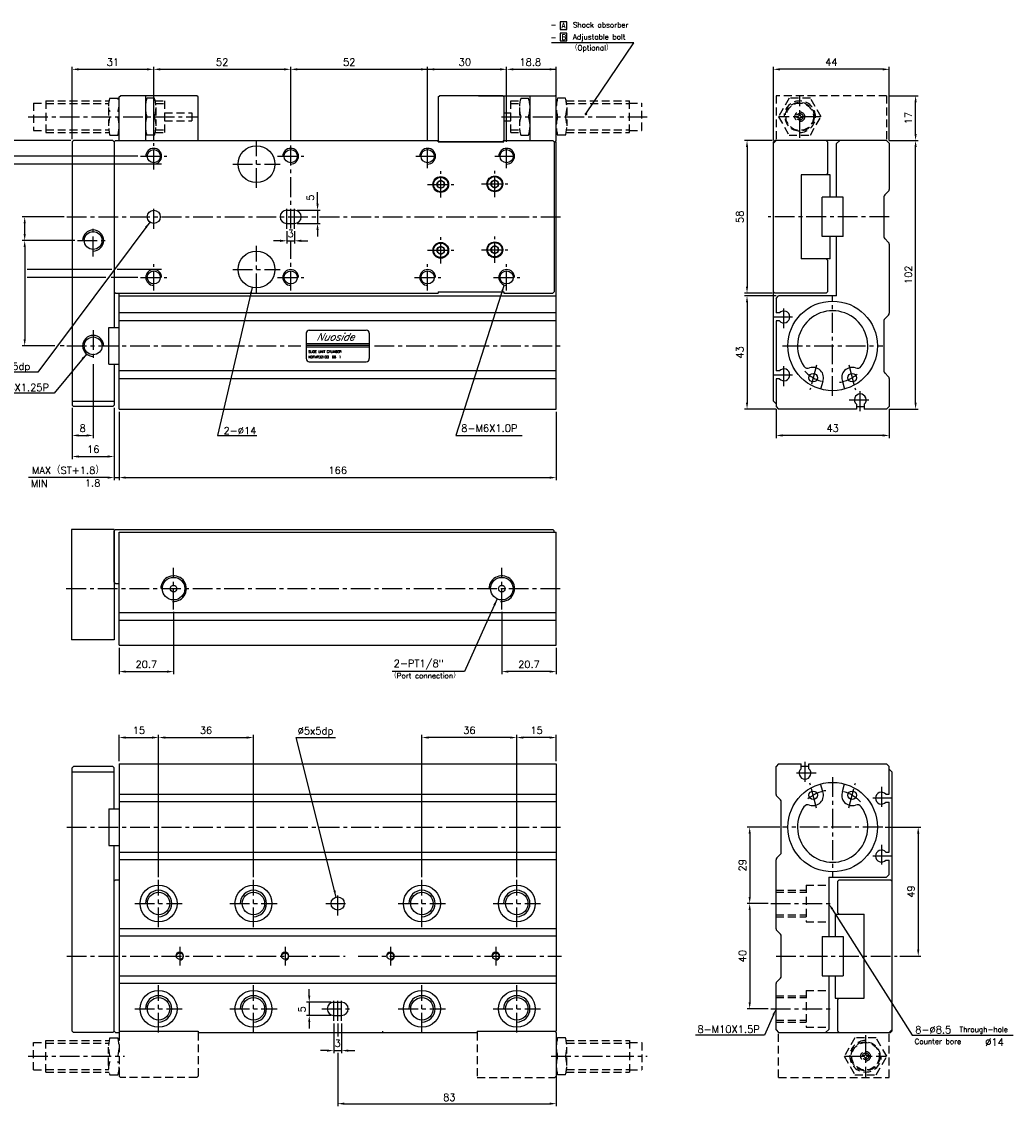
# Model space of a CAD drawing. Extents: x 25 to 590, y 5 to 417.
# Tile 2 of 2: x 214 to 590, y 5 to 417. Entities that reach past the tile are written whole.
import ezdxf
from ezdxf.enums import TextEntityAlignment as Align

# ---------------------------------------------------------------- set-up
doc = ezdxf.new("R2010")
doc.units = 0
doc.header["$LTSCALE"] = 6
doc.header["$MEASUREMENT"] = 0
doc.linetypes.add('CENTER', pattern=[2, 1.25, -0.25, 0.25, -0.25])
doc.linetypes.add('HIDDENX2', pattern=[0.75, 0.5, -0.25])
for name, color, linetype in [('CENTER', 1, 'CENTER'), ('DIM', 3, 'CONTINUOUS'), ('HIDDEN', 3, 'HIDDENX2'), ('PLINE', 2, 'CONTINUOUS')]:
    doc.layers.add(name, color=color, linetype=linetype)
doc.styles.add('AEH', font='SIMPLEX', dxfattribs={"bigfont": 'AE'})

msp = doc.modelspace()

# ---------------------------------------------------------------- linework, layer by layer
at = {"layer": 'CENTER'}
for p, q in [((509.01, 373.16), (509.01, 389.16)), ((216.07, 381.16), (280.17, 381.16)), ((395.72, 381.16), (451.07, 381.16)), ((517.01, 381.16), (501.01, 381.16)), ((263.72, 361.16), (263.72, 371.16)), ((302.72, 354.16), (302.72, 372.16)), ((315.72, 338.68), (315.72, 371.16)), ((367.72, 361.66), (367.72, 370.66)), ((397.72, 361.66), (397.72, 370.66)), ((258.72, 366.16), (268.72, 366.16)), ((293.72, 363.16), (311.72, 363.16)), ((310.72, 366.16), (320.72, 366.16)), ((363.22, 366.16), (372.22, 366.16)), ((393.22, 366.16), (402.22, 366.16)), ((372.7, 350.45), (372.7, 360.45)), ((393.22, 350.66), (393.22, 360.66)), ((367.7, 355.45), (377.7, 355.45)), ((388.22, 355.66), (398.22, 355.66)), ((263.72, 338.66), (263.72, 347.66)), ((314.22, 338.66), (314.22, 347.66)), ((317.22, 338.66), (317.22, 347.66)), ((230.72, 343.16), (418.57, 343.16)), ((543.01, 343.16), (497.01, 343.16)), ((240.72, 328.16), (240.72, 340.16)), ((234.72, 334.16), (246.72, 334.16)), ((315.72, 315.16), (315.72, 333.64)), ((372.7, 325.45), (372.7, 335.45)), ((393.22, 325.66), (393.22, 335.66)), ((302.72, 314.16), (302.72, 332.16)), ((367.7, 330.45), (377.7, 330.45)), ((388.22, 330.66), (398.22, 330.66)), ((263.72, 315.16), (263.72, 325.16)), ((293.72, 323.16), (311.72, 323.16)), ((367.72, 315.16), (367.72, 325.16)), ((397.72, 315.16), (397.72, 325.16)), ((258.72, 320.16), (268.72, 320.16)), ((310.72, 320.16), (320.72, 320.16)), ((362.72, 320.16), (372.72, 320.16)), ((392.72, 320.16), (402.72, 320.16)), ((521.51, 275.16), (521.51, 313.16)), ((503.01, 300.91), (503.01, 309.41)), ((498.76, 305.16), (507.26, 305.16)), ((240.72, 300.16), (240.72, 288.16)), ((230.72, 294.16), (319.57, 294.16)), ((347.57, 294.16), (418.57, 294.16)), ((502.51, 294.16), (540.51, 294.16)), ((503.01, 278.91), (503.01, 287.41)), ((515.38, 286.83), (512.86, 277.45)), ((527.61, 286.93), (530.15, 277.45)), ((498.76, 283.16), (507.26, 283.16)), ((532.01, 269.41), (532.01, 277.91)), ((527.76, 273.66), (536.26, 273.66)), ((271.27, 194.14), (271.27, 209.87)), ((395.87, 194.14), (395.87, 209.87)), ((230.52, 202), (418.57, 202)), ((511.01, 136.21), (511.01, 127.71)), ((515.26, 131.96), (506.76, 131.96)), ((515.4, 118.69), (512.86, 128.18)), ((521.51, 130.46), (521.51, 92.46)), ((527.63, 118.8), (530.15, 128.18)), ((540.01, 126.71), (540.01, 118.21)), ((544.26, 122.46), (535.76, 122.46)), ((230.72, 111.46), (418.57, 111.46)), ((540.51, 111.46), (502.51, 111.46)), ((540.01, 104.71), (540.01, 96.21)), ((544.26, 100.46), (535.76, 100.46)), ((265.57, 73.46), (265.57, 91.46)), ((301.57, 73.46), (301.57, 91.46)), ((365.57, 73.46), (365.57, 91.46)), ((401.57, 73.46), (401.57, 91.46)), ((333.57, 77.96), (333.57, 86.96)), ((256.57, 82.46), (274.57, 82.46)), ((292.57, 82.46), (310.57, 82.46)), ((329.07, 82.46), (338.07, 82.46)), ((356.57, 82.46), (374.57, 82.46)), ((392.57, 82.46), (410.57, 82.46)), ((498.01, 82.46), (522.01, 82.46)), ((230.72, 62.46), (336.43, 62.46)), ((341.36, 62.46), (418.57, 62.46)), ((500.01, 62.46), (546.01, 62.46)), ((265.57, 33.46), (265.57, 51.46)), ((301.57, 33.46), (301.57, 51.46)), ((365.57, 33.46), (365.57, 51.46)), ((401.57, 33.46), (401.57, 51.46)), ((332.07, 37.96), (332.07, 46.96)), ((333.57, 37.96), (333.57, 46.96)), ((335.07, 37.96), (335.07, 46.96)), ((256.57, 42.46), (274.57, 42.46)), ((292.57, 42.46), (310.57, 42.46)), ((327.57, 42.46), (339.57, 42.46)), ((356.57, 42.46), (374.57, 42.46)), ((392.57, 42.46), (410.57, 42.46)), ((498.01, 42.46), (522.01, 42.46)), ((534.01, 32.46), (534.01, 16.46)), ((216.07, 24.46), (252.57, 24.46)), ((414.57, 24.46), (451.07, 24.46)), ((526.01, 24.46), (542.01, 24.46))]:
    msp.add_line(p, q, dxfattribs=at)
at = {"layer": 'CENTER', "color": 1}
for p, q in [((273.57, 65.96), (273.57, 58.96)), ((313.57, 65.96), (313.57, 58.96)), ((353.57, 65.96), (353.57, 58.96)), ((393.57, 65.96), (393.57, 58.96))]:
    msp.add_line(p, q, dxfattribs=at)
at = {"layer": 'CENTER'}
for centre, start, end in [((521.51, 294.92), 224.4155, 257.5054), ((521.51, 294.92), 280.2365, 313.3185), ((521.51, 110.7), 100.2365, 133.3185), ((521.51, 110.7), 44.4155, 77.5054)]:
    msp.add_arc(centre, 14.82, start, end, dxfattribs=at)
at = {"layer": 'DIM'}
for p, q in [((418.04, 417.24), (418.04, 414.34)), ((420.54, 417.24), (418.04, 417.24)), ((420.54, 414.34), (420.54, 417.24)), ((418.04, 414.34), (420.54, 414.34)), ((420.54, 412.84), (418.04, 412.84)), ((418.04, 412.84), (418.04, 409.94)), ((420.54, 409.94), (420.54, 412.84)), ((446.06, 409.16), (414.75, 409.16)), ((418.04, 409.94), (420.54, 409.94)), ((427.82, 382.22), (446.06, 409.16)), ((232.72, 372.65), (232.72, 400.16)), ((263.72, 372.16), (263.72, 400.16)), ((315.72, 372.16), (315.72, 400.16)), ((367.72, 372.16), (367.72, 400.16)), ((397.72, 371.66), (397.72, 400.16)), ((416.57, 372.66), (416.57, 400.16)), ((499.01, 372.16), (499.01, 400.16)), ((543.01, 372.16), (543.01, 400.16)), ((235.22, 399.16), (261.22, 399.16)), ((266.22, 399.16), (313.22, 399.16)), ((318.22, 399.16), (395.22, 399.16)), ((400.22, 399.16), (416.57, 399.16)), ((540.51, 399.16), (501.51, 399.16)), ((543.01, 389.16), (554.01, 389.16)), ((553.01, 374.66), (553.01, 386.66)), ((232.22, 372.16), (197.72, 372.16)), ((498.51, 372.16), (488.01, 372.16)), ((543.01, 372.16), (554.01, 372.16)), ((489.01, 369.66), (489.01, 316.66)), ((553.01, 272.66), (553.01, 369.66)), ((266.72, 363.16), (205.72, 363.16)), ((257.72, 366.16), (207.47, 366.16)), ((325.92, 348.16), (325.92, 352.46)), ((229.72, 343.16), (213.72, 343.16)), ((318.22, 345.66), (326.92, 345.66)), ((325.92, 345.66), (325.92, 340.66)), ((214.72, 336.66), (214.72, 340.66)), ((262.23, 341.16), (219.77, 284.16)), ((318.22, 340.66), (326.92, 340.66)), ((325.92, 338.16), (325.92, 335.66)), ((233.72, 334.16), (213.72, 334.16)), ((311.72, 334.06), (309.22, 334.06)), ((314.22, 337.66), (314.22, 333.06)), ((314.22, 334.06), (317.22, 334.06)), ((317.22, 337.66), (317.22, 333.06)), ((319.72, 334.06), (322.22, 334.06)), ((214.72, 331.66), (214.72, 296.66)), ((247.82, 323.16), (215.72, 323.16)), ((266.72, 323.16), (249.82, 323.16)), ((245.59, 320.16), (215.72, 320.16)), ((257.72, 320.16), (247.59, 320.16)), ((396.8, 317.3), (378.43, 260.16)), ((301.12, 316.35), (287.92, 260.16)), ((498.51, 314.16), (488.01, 314.16)), ((500.01, 313.16), (488.01, 313.16)), ((489.01, 310.66), (489.01, 272.66)), ((226.22, 294.16), (213.72, 294.16)), ((229.72, 294.16), (228.22, 294.16)), ((238.17, 291.08), (225.85, 276.16)), ((219.77, 284.16), (199.5, 284.16)), ((240.72, 287.16), (240.72, 259.16)), ((225.85, 276.16), (200.26, 276.16)), ((232.72, 270.66), (232.72, 251.16)), ((248.72, 270.66), (248.72, 243.16)), ((250.57, 269.16), (250.57, 243.16)), ((416.57, 269.16), (416.57, 243.16)), ((500.01, 270.16), (488.01, 270.16)), ((500.01, 270.16), (500.01, 259.16)), ((543.01, 270.16), (543.01, 259.16)), ((543.01, 270.16), (554.01, 270.16)), ((235.22, 260.16), (238.22, 260.16)), ((287.92, 260.16), (302.85, 260.16)), ((378.43, 260.16), (403.61, 260.16)), ((540.51, 260.16), (502.51, 260.16)), ((235.22, 252.16), (246.22, 252.16)), ((246.22, 244.16), (216.13, 244.16)), ((248.72, 244.16), (250.57, 244.16)), ((253.07, 244.16), (414.07, 244.16)), ((394.12, 198.09), (381.77, 170.5)), ((271.27, 193.14), (271.27, 169.5)), ((395.87, 193.14), (395.87, 169.5)), ((250.57, 179.5), (250.57, 169.5)), ((416.57, 179.5), (416.57, 169.5)), ((253.07, 170.5), (268.77, 170.5)), ((381.77, 170.5), (354.25, 170.5)), ((414.07, 170.5), (398.37, 170.5)), ((250.57, 136.46), (250.57, 146.46)), ((253.07, 145.46), (263.07, 145.46)), ((265.57, 92.46), (265.57, 146.46)), ((268.07, 145.46), (299.07, 145.46)), ((301.57, 92.46), (301.57, 146.46)), ((332.96, 84.89), (317.83, 145.46)), ((365.57, 92.46), (365.57, 146.46)), ((399.07, 145.46), (368.07, 145.46)), ((401.57, 92.46), (401.57, 146.46)), ((414.07, 145.46), (404.07, 145.46)), ((416.57, 136.46), (416.57, 146.46)), ((501.51, 111.46), (489.01, 111.46)), ((541.51, 111.46), (555.01, 111.46)), ((490.01, 108.96), (490.01, 84.96)), ((554.01, 108.96), (554.01, 64.96)), ((497.01, 82.46), (489.01, 82.46)), ((490.01, 79.96), (490.01, 44.96)), ((521.34, 80.35), (551.67, 32.46)), ((547.01, 62.46), (555.01, 62.46)), ((322.77, 47.46), (322.77, 49.96)), ((331.07, 44.96), (321.77, 44.96)), ((322.77, 44.96), (322.77, 39.96)), ((497.01, 42.46), (489.01, 42.46)), ((331.07, 39.96), (321.77, 39.96)), ((322.77, 37.46), (322.77, 34.96)), ((499, 40.17), (495.63, 32.46)), ((332.07, 36.96), (332.07, 25.61)), ((333.57, 36.96), (333.57, 32)), ((335.07, 36.96), (335.07, 25.61)), ((416.57, 32.96), (416.57, 5.46)), ((495.63, 32.46), (469.39, 32.46)), ((551.67, 32.46), (590.11, 32.46)), ((329.57, 26.61), (327.07, 26.61)), ((332.07, 26.61), (335.07, 26.61)), ((333.57, 25.71), (333.57, 5.46)), ((337.57, 26.61), (340.07, 26.61)), ((336.07, 6.46), (414.07, 6.46))]:
    msp.add_line(p, q, dxfattribs=at)
at = {"layer": 'DIM', "color": 3}
msp.add_line((317.83, 145.46), (332.73, 145.46), dxfattribs=at)
at = {"layer": 'DIM', "const_width": 0.5}
msp.add_lwpolyline([(427.57, 382.22, 1), (428.07, 382.22, 1)], format="xyb", close=True, dxfattribs=at)
at = {"layer": 'DIM', "color": 2}
for centre, radius in [((271.27, 202), 4.28), ((395.87, 202), 4.28), ((271.27, 202), 1.25), ((395.87, 202), 1.25)]:
    msp.add_circle(centre, radius, dxfattribs=at)
at = {"layer": 'DIM'}
for centre in [(271.27, 202), (395.87, 202)]:
    msp.add_arc(centre, 4.86, 265, 180, dxfattribs=at)
for points in [[(235.22, 399.58), (235.22, 398.74), (232.72, 399.16)], [(261.22, 399.58), (261.22, 398.74), (263.72, 399.16)], [(266.22, 399.58), (266.22, 398.74), (263.72, 399.16)], [(313.22, 399.58), (313.22, 398.74), (315.72, 399.16)], [(318.22, 399.58), (318.22, 398.74), (315.72, 399.16)], [(365.22, 399.58), (365.22, 398.74), (367.72, 399.16)], [(370.22, 399.58), (370.22, 398.74), (367.72, 399.16)], [(395.22, 399.58), (395.22, 398.74), (397.72, 399.16)], [(400.22, 399.58), (400.22, 398.74), (397.72, 399.16)], [(414.07, 399.58), (414.07, 398.74), (416.57, 399.16)], [(501.51, 399.58), (501.51, 398.74), (499.01, 399.16)], [(540.51, 399.58), (540.51, 398.74), (543.01, 399.16)], [(552.59, 386.66), (553.42, 386.66), (553.01, 389.16)], [(488.59, 369.66), (489.42, 369.66), (489.01, 372.16)], [(552.59, 374.66), (553.42, 374.66), (553.01, 372.16)], [(552.59, 369.66), (553.42, 369.66), (553.01, 372.16)], [(325.51, 348.16), (326.34, 348.16), (325.92, 345.66)], [(214.3, 340.66), (215.14, 340.66), (214.72, 343.16)], [(260.4, 339.4), (261.07, 338.9), (262.23, 341.16)], [(325.51, 338.16), (326.34, 338.16), (325.92, 340.66)], [(214.3, 336.66), (215.14, 336.66), (214.72, 334.16)], [(214.3, 331.66), (215.14, 331.66), (214.72, 334.16)], [(311.72, 334.48), (311.72, 333.64), (314.22, 334.06)], [(319.72, 334.48), (319.72, 333.64), (317.22, 334.06)], [(395.64, 315.05), (396.43, 314.8), (396.8, 317.3)], [(300.14, 314.01), (300.95, 313.82), (301.12, 316.35)], [(488.59, 316.66), (489.42, 316.66), (489.01, 314.16)], [(488.59, 310.66), (489.42, 310.66), (489.01, 313.16)], [(214.3, 296.66), (215.14, 296.66), (214.72, 294.16)], [(236.26, 289.41), (236.9, 288.88), (238.17, 291.08)], [(488.59, 272.66), (489.42, 272.66), (489.01, 270.16)], [(552.59, 272.66), (553.42, 272.66), (553.01, 270.16)], [(235.22, 260.58), (235.22, 259.74), (232.72, 260.16)], [(238.22, 260.58), (238.22, 259.74), (240.72, 260.16)], [(502.51, 260.58), (502.51, 259.74), (500.01, 260.16)], [(540.51, 260.58), (540.51, 259.74), (543.01, 260.16)], [(235.22, 252.58), (235.22, 251.74), (232.72, 252.16)], [(246.22, 252.58), (246.22, 251.74), (248.72, 252.16)], [(246.22, 244.58), (246.22, 243.74), (248.72, 244.16)], [(253.07, 244.58), (253.07, 243.74), (250.57, 244.16)], [(414.07, 244.58), (414.07, 243.74), (416.57, 244.16)], [(392.72, 195.98), (393.48, 195.64), (394.12, 198.09)], [(253.07, 170.92), (253.07, 170.09), (250.57, 170.5)], [(268.77, 170.92), (268.77, 170.09), (271.27, 170.5)], [(398.37, 170.92), (398.37, 170.09), (395.87, 170.5)], [(414.07, 170.92), (414.07, 170.09), (416.57, 170.5)], [(253.07, 145.88), (253.07, 145.05), (250.57, 145.46)], [(263.07, 145.88), (263.07, 145.05), (265.57, 145.46)], [(268.07, 145.88), (268.07, 145.05), (265.57, 145.46)], [(299.07, 145.88), (299.07, 145.05), (301.57, 145.46)], [(368.07, 145.88), (368.07, 145.05), (365.57, 145.46)], [(399.07, 145.88), (399.07, 145.05), (401.57, 145.46)], [(404.07, 145.88), (404.07, 145.05), (401.57, 145.46)], [(414.07, 145.88), (414.07, 145.05), (416.57, 145.46)], [(489.59, 108.96), (490.42, 108.96), (490.01, 111.46)], [(553.59, 108.96), (554.42, 108.96), (554.01, 111.46)], [(332.76, 87.41), (331.95, 87.21), (332.96, 84.89)], [(489.59, 84.96), (490.42, 84.96), (490.01, 82.46)], [(489.59, 79.96), (490.42, 79.96), (490.01, 82.46)], [(520.99, 80.13), (521.69, 80.57), (520.01, 82.46)], [(553.59, 64.96), (554.42, 64.96), (554.01, 62.46)], [(322.35, 47.46), (323.19, 47.46), (322.77, 44.96)], [(489.59, 44.96), (490.42, 44.96), (490.01, 42.46)], [(498.62, 40.34), (499.38, 40), (500.01, 42.46)], [(322.35, 37.46), (323.19, 37.46), (322.77, 39.96)], [(329.57, 27.03), (329.57, 26.19), (332.07, 26.61)], [(337.57, 27.03), (337.57, 26.19), (335.07, 26.61)], [(336.07, 6.88), (336.07, 6.05), (333.57, 6.46)], [(414.07, 6.88), (414.07, 6.05), (416.57, 6.46)]]:
    msp.add_solid(points, dxfattribs=at)
at = {"layer": 'HIDDEN'}
for p, q in [((222.77, 387.16), (246.82, 387.16)), ((222.77, 387.16), (222.77, 375.16)), ((247.07, 388.16), (250.07, 388.16)), ((250.57, 387.16), (250.32, 387.16)), ((260.57, 387.16), (260.82, 387.16)), ((264.07, 388.16), (261.07, 388.16)), ((264.32, 387.16), (267.87, 387.16)), ((267.87, 387.16), (267.87, 375.16)), ((399.27, 387.16), (402.82, 387.16)), ((399.27, 375.16), (399.27, 387.16)), ((403.07, 388.16), (406.07, 388.16)), ((406.32, 387.16), (406.57, 387.16)), ((416.57, 387.16), (416.82, 387.16)), ((420.07, 388.16), (417.07, 388.16)), ((420.32, 387.16), (444.37, 387.16)), ((444.37, 375.16), (444.37, 387.16)), ((500.01, 389.16), (500.01, 372.16)), ((542.01, 389.16), (500.01, 389.16)), ((542.01, 389.16), (542.01, 372.16)), ((218.07, 386.36), (218.07, 375.96)), ((218.07, 386.36), (222.77, 386.36)), ((222.77, 386.16), (246.66, 386.16)), ((246.57, 384.66), (246.57, 377.66)), ((250.57, 386.16), (250.48, 386.16)), ((260.57, 386.16), (260.66, 386.16)), ((264.48, 386.16), (267.87, 386.16)), ((264.57, 384.66), (264.57, 377.66)), ((399.27, 386.16), (402.66, 386.16)), ((402.57, 384.66), (402.57, 377.66)), ((416.57, 386.16), (416.66, 386.16)), ((420.48, 386.16), (444.37, 386.16)), ((420.57, 384.66), (420.57, 377.66)), ((444.37, 386.36), (449.07, 386.36)), ((449.07, 375.96), (449.07, 386.36)), ((267.87, 382.66), (278.17, 382.66)), ((267.87, 379.66), (278.17, 379.66)), ((278.17, 382.66), (278.17, 379.66)), ((396.72, 382.66), (399.27, 382.66)), ((396.72, 379.66), (399.27, 379.66)), ((507.76, 381.31), (508.53, 381.31)), ((507.76, 381.01), (508.53, 381.01)), ((508.86, 381.63), (508.86, 382.4)), ((508.86, 379.92), (508.86, 380.69)), ((509.16, 381.63), (509.16, 382.4)), ((509.16, 379.92), (509.16, 380.69)), ((509.48, 381.31), (510.25, 381.31)), ((509.48, 381.01), (510.25, 381.01)), ((218.07, 375.96), (222.77, 375.96)), ((222.77, 376.16), (246.66, 376.16)), ((222.77, 375.16), (246.82, 375.16)), ((250.57, 375.16), (250.32, 375.16)), ((250.57, 376.16), (250.48, 376.16)), ((260.57, 376.16), (260.66, 376.16)), ((260.57, 375.16), (260.82, 375.16)), ((264.32, 375.16), (267.87, 375.16)), ((264.48, 376.16), (267.87, 376.16)), ((399.27, 376.16), (402.66, 376.16)), ((399.27, 375.16), (402.82, 375.16)), ((406.32, 375.16), (406.57, 375.16)), ((406.48, 378.16), (406.57, 378.16)), ((416.57, 376.16), (416.66, 376.16)), ((416.57, 375.16), (416.82, 375.16)), ((420.32, 375.16), (444.37, 375.16)), ((420.48, 376.16), (444.37, 376.16)), ((444.37, 375.96), (449.07, 375.96)), ((247.07, 374.16), (250.07, 374.16)), ((264.07, 374.16), (261.07, 374.16)), ((403.07, 374.16), (406.07, 374.16)), ((420.07, 374.16), (417.07, 374.16)), ((500.01, 87.46), (511.41, 87.46)), ((500.01, 86.71), (511.41, 86.71)), ((511.41, 89.46), (520.01, 89.46)), ((500.01, 78.21), (511.41, 78.21)), ((500.01, 77.46), (511.41, 77.46)), ((511.41, 75.46), (520.01, 75.46)), ((511.41, 49.46), (520.01, 49.46)), ((500.01, 47.46), (511.41, 47.46)), ((500.01, 46.71), (511.41, 46.71)), ((500.01, 38.21), (511.41, 38.21)), ((500.01, 37.46), (511.41, 37.46)), ((501.01, 16.46), (501.01, 33.46)), ((511.41, 35.46), (520.01, 35.46)), ((543.01, 16.46), (543.01, 33.46)), ((218.07, 19.26), (218.07, 29.66)), ((218.07, 29.66), (222.77, 29.66)), ((222.77, 30.46), (246.82, 30.46)), ((222.77, 18.46), (222.77, 30.46)), ((222.77, 29.46), (246.66, 29.46)), ((247.07, 31.46), (250.07, 31.46)), ((250.57, 30.46), (250.32, 30.46)), ((250.57, 29.46), (250.48, 29.46)), ((416.57, 30.46), (416.82, 30.46)), ((416.57, 29.46), (416.66, 29.46)), ((420.07, 31.46), (417.07, 31.46)), ((420.32, 30.46), (444.37, 30.46)), ((420.48, 29.46), (444.37, 29.46)), ((444.37, 30.46), (444.37, 18.46)), ((444.37, 29.66), (449.07, 29.66)), ((449.07, 29.66), (449.07, 19.26)), ((246.57, 20.96), (246.57, 27.96)), ((420.57, 20.96), (420.57, 27.96)), ((533.86, 25.7), (533.86, 24.93)), ((534.16, 25.7), (534.16, 24.93)), ((533.53, 24.61), (532.76, 24.61)), ((533.53, 24.31), (532.76, 24.31)), ((533.86, 23.99), (533.86, 23.22)), ((534.16, 23.99), (534.16, 23.22)), ((535.25, 24.61), (534.48, 24.61)), ((535.25, 24.31), (534.48, 24.31)), ((218.07, 19.26), (222.77, 19.26)), ((222.77, 19.46), (246.66, 19.46)), ((222.77, 18.46), (246.82, 18.46)), ((250.57, 18.46), (250.32, 18.46)), ((250.57, 19.46), (250.48, 19.46)), ((416.57, 19.46), (416.66, 19.46)), ((416.57, 18.46), (416.82, 18.46)), ((420.07, 17.46), (417.07, 17.46)), ((420.32, 18.46), (444.37, 18.46)), ((420.48, 19.46), (444.37, 19.46)), ((444.37, 19.26), (449.07, 19.26)), ((501.01, 16.46), (543.01, 16.46))]:
    msp.add_line(p, q, dxfattribs=at)
at = {"layer": 'HIDDEN', "color": 3}
for p, q in [((511.41, 89.46), (511.41, 75.46)), ((511.41, 49.46), (511.41, 35.46)), ((250.57, 33.46), (250.57, 16.96)), ((280.57, 33.46), (280.57, 16.96)), ((386.57, 33.46), (386.57, 16.46)), ((416.57, 33.46), (416.07, 33.96)), ((416.57, 33.46), (416.57, 16.96)), ((247.07, 17.46), (250.07, 17.46)), ((250.57, 16.96), (251.07, 16.46)), ((280.57, 16.96), (280.07, 16.46)), ((416.57, 16.96), (416.07, 16.46)), ((280.07, 16.46), (251.07, 16.46)), ((386.57, 16.46), (416.07, 16.46))]:
    msp.add_line(p, q, dxfattribs=at)
at = {"layer": 'HIDDEN'}
for points in [[(504.96, 388.16), (500.92, 381.16), (504.96, 374.16), (513.05, 374.16), (517.09, 381.16), (513.05, 388.16)], [(538.05, 17.46), (542.09, 24.46), (538.05, 31.46), (529.96, 31.46), (525.92, 24.46), (529.96, 17.46)]]:
    msp.add_lwpolyline(points, close=True, dxfattribs=at)
for centre, radius in [((509.01, 381.16), 5.5), ((509.01, 381.16), 5.2), ((509.01, 381.16), 1.85), ((509.01, 381.16), 1.25), ((534.01, 24.46), 5.5), ((534.01, 24.46), 5.2), ((534.01, 24.46), 1.85), ((534.01, 24.46), 1.25)]:
    msp.add_circle(centre, radius, dxfattribs=at)
for centre, radius, start, end in [((253.07, 385.66), 6.5, 157.3801, 202.6199), ((244.07, 385.66), 6.5, 337.3801, 22.6199), ((273.07, 384.66), 12.5, 163.7398, 196.2602), ((252.07, 384.66), 12.5, 343.7398, 16.2602), ((415.07, 384.66), 12.5, 163.7398, 196.2602), ((394.07, 384.66), 12.5, 343.7398, 16.2602), ((429.07, 384.66), 12.5, 163.7398, 196.2602), ((408.07, 384.66), 12.5, 343.7398, 16.2602), ((259.07, 377.66), 12.5, 163.7398, 196.2602), ((238.07, 377.66), 12.5, 343.7398, 16.2602), ((273.07, 377.66), 12.5, 163.7398, 196.2602), ((252.07, 377.66), 12.5, 343.7398, 16.2602), ((415.07, 377.66), 12.5, 163.7398, 196.2602), ((394.07, 377.66), 12.5, 343.7398, 16.2602), ((429.07, 377.66), 12.5, 163.7398, 196.2602), ((408.07, 377.66), 12.5, 343.7398, 16.2602), ((509.01, 381.16), 0.496, 107.6204, 162.3796), ((509.01, 381.16), 0.496, 197.6204, 252.3796), ((509.01, 381.16), 0.496, 17.6204, 72.3796), ((509.01, 381.16), 0.496, 287.6204, 342.3796), ((259.07, 27.96), 12.5, 163.7398, 196.2602), ((238.07, 27.96), 12.5, 343.7398, 16.2602), ((429.07, 27.96), 12.5, 163.7398, 196.2602), ((408.07, 27.96), 12.5, 343.7398, 16.2602), ((534.01, 24.46), 0.496, 107.6204, 162.3796), ((534.01, 24.46), 0.496, 17.6204, 72.3796), ((429.07, 20.96), 12.5, 163.7398, 196.2602), ((408.07, 20.96), 12.5, 343.7398, 16.2602), ((534.01, 24.46), 0.496, 197.6204, 252.3796), ((534.01, 24.46), 0.496, 287.6204, 342.3796)]:
    msp.add_arc(centre, radius, start, end, dxfattribs=at)
at = {"layer": 'HIDDEN', "color": 3}
for centre, radius, start, end in [((509.01, 381.16), 6, 270, 180), ((534.01, 24.46), 6, 90, 0), ((253.07, 19.96), 6.5, 157.3801, 202.6199), ((244.07, 19.96), 6.5, 337.3801, 22.6199)]:
    msp.add_arc(centre, radius, start, end, dxfattribs=at)
at = {"layer": 'PLINE', "color": 2}
for p, q in [((250.57, 388.66), (251.07, 389.16)), ((250.57, 372.16), (250.57, 388.66)), ((280.07, 389.16), (251.07, 389.16)), ((260.57, 389.16), (260.57, 372.16)), ((280.57, 388.66), (280.07, 389.16)), ((280.57, 372.16), (280.57, 388.66)), ((371.72, 388.66), (372.22, 389.16)), ((371.72, 388.66), (371.72, 372.16)), ((396.22, 389.16), (372.22, 389.16)), ((387.07, 389.16), (416.07, 389.16)), ((396.72, 388.66), (396.22, 389.16)), ((396.72, 388.66), (396.72, 372.16)), ((406.57, 389.16), (406.57, 372.16)), ((416.57, 388.66), (416.07, 389.16)), ((416.57, 372.16), (416.57, 388.66)), ((232.72, 371.66), (233.22, 372.16)), ((232.72, 371.66), (232.72, 271.66)), ((248.22, 372.16), (233.22, 372.16)), ((248.22, 372.16), (248.72, 371.66)), ((249.22, 372.16), (248.72, 371.66)), ((248.72, 371.66), (248.72, 301.16)), ((248.72, 371.66), (248.72, 314.66)), ((249.22, 372.16), (371.72, 372.16)), ((280.57, 372.16), (371.72, 372.16)), ((371.72, 371.66), (371.72, 372.16)), ((371.72, 372.16), (372.22, 371.66)), ((371.72, 371.66), (396.72, 371.66)), ((396.22, 371.66), (372.22, 371.66)), ((396.22, 371.66), (396.72, 372.16)), ((396.72, 372.16), (415.22, 372.16)), ((396.72, 371.66), (396.72, 372.16)), ((415.22, 372.16), (415.72, 371.66)), ((415.72, 371.66), (415.72, 314.66)), ((415.72, 371.66), (416.57, 371.66)), ((416.57, 372.16), (416.07, 371.66)), ((416.57, 270.16), (416.57, 371.66)), ((500.01, 372.16), (499.01, 371.16)), ((499.01, 371.66), (499.51, 372.16)), ((499.01, 314.66), (499.01, 371.66)), ((499.01, 273.16), (499.01, 371.16)), ((542.01, 372.16), (499.51, 372.16)), ((519.01, 372.16), (519.51, 371.66)), ((519.51, 371.66), (519.51, 359.66)), ((523.01, 370.96), (524.21, 372.16)), ((523.01, 350.66), (523.01, 370.96)), ((543.01, 371.16), (542.01, 372.16)), ((543.01, 371.16), (543.01, 353.57)), ((520.51, 359.16), (509.51, 359.16)), ((509.51, 359.16), (509.51, 327.16)), ((519.51, 359.66), (519.01, 359.16)), ((520.51, 350.66), (520.51, 359.16)), ((517.51, 335.66), (517.51, 350.66)), ((525.51, 350.66), (517.51, 350.66)), ((525.51, 335.66), (525.51, 350.66)), ((541.01, 350.75), (541.01, 335.57)), ((541.3, 351.45), (542.71, 352.87)), ((314.22, 345.66), (317.22, 345.66)), ((314.22, 340.66), (317.22, 340.66)), ((525.51, 335.66), (517.51, 335.66)), ((520.51, 327.16), (520.51, 335.66)), ((523.01, 313.16), (523.01, 335.66)), ((542.71, 333.45), (541.3, 334.87)), ((543.01, 332.75), (543.01, 306.57)), ((520.51, 327.16), (509.51, 327.16)), ((519.01, 327.16), (519.51, 326.66)), ((519.51, 326.66), (519.51, 314.66)), ((248.72, 314.66), (249.22, 314.16)), ((249.22, 314.16), (371.72, 314.16)), ((250.57, 270.16), (250.57, 314.16)), ((250.57, 313.16), (416.57, 313.16)), ((371.72, 314.66), (396.72, 314.66)), ((371.72, 314.66), (371.72, 314.16)), ((396.72, 314.66), (396.72, 314.16)), ((396.72, 314.16), (415.22, 314.16)), ((415.22, 314.16), (415.72, 314.66)), ((499.01, 314.66), (499.51, 314.16)), ((519.01, 314.16), (499.51, 314.16)), ((500.01, 312.16), (501.01, 313.16)), ((523.01, 313.16), (501.01, 313.16)), ((519.51, 314.66), (519.01, 314.16)), ((500.01, 312.16), (500.01, 306.66)), ((416.57, 306.66), (250.57, 306.66)), ((501.33, 306.66), (500.01, 306.66)), ((542.71, 305.87), (541.3, 304.45)), ((246.72, 287.16), (246.72, 301.16)), ((246.72, 301.16), (250.57, 301.16)), ((416.57, 303.66), (250.57, 303.66)), ((500.01, 303.66), (500.01, 284.66)), ((501.33, 303.66), (500.01, 303.66)), ((541.01, 303.75), (541.01, 284.57)), ((246.72, 287.16), (250.57, 287.16)), ((248.72, 287.17), (248.72, 271.66)), ((416.57, 284.66), (250.57, 284.66)), ((501.33, 284.66), (500.01, 284.66)), ((416.57, 281.66), (250.57, 281.66)), ((500.01, 281.66), (500.01, 271.16)), ((501.33, 281.66), (500.01, 281.66)), ((541.3, 283.87), (542.71, 282.45)), ((543.01, 281.75), (543.01, 271.16)), ((232.72, 273.16), (248.72, 273.16)), ((500.01, 272.16), (499.01, 273.16)), ((530.51, 271.98), (530.51, 270.16)), ((533.51, 271.98), (533.51, 270.16)), ((232.72, 271.66), (233.22, 271.16)), ((248.22, 271.16), (233.22, 271.16)), ((248.22, 271.16), (248.72, 271.66)), ((250.57, 270.16), (416.57, 270.16)), ((500.01, 271.16), (501.01, 270.16)), ((530.51, 270.16), (501.01, 270.16)), ((530.51, 271.16), (533.51, 271.16)), ((542.01, 270.16), (533.51, 270.16)), ((542.01, 270.16), (543.01, 271.16)), ((232.52, 224.5), (232.52, 182.5)), ((248.72, 224.5), (232.52, 224.5)), ((248.72, 224.5), (248.72, 182.5)), ((248.72, 224), (249.22, 224.5)), ((248.72, 204.5), (248.72, 224)), ((249.22, 224.5), (415.22, 224.5)), ((250.57, 223.5), (416.57, 223.5)), ((250.57, 180.5), (250.57, 223.5)), ((415.72, 224), (415.22, 224.5)), ((415.72, 223.5), (415.72, 224)), ((416.57, 180.5), (416.57, 223.5)), ((248.72, 204.5), (249.22, 204)), ((249.22, 204), (250.57, 204)), ((250.57, 193), (416.57, 193)), ((250.57, 190), (416.57, 190)), ((248.72, 182.5), (232.52, 182.5)), ((250.57, 180.5), (416.57, 180.5)), ((232.72, 133.97), (233.22, 134.47)), ((232.72, 33.97), (232.72, 133.97)), ((232.72, 132.47), (248.72, 132.47)), ((248.22, 134.47), (233.22, 134.47)), ((248.22, 134.47), (248.72, 133.97)), ((248.72, 118.46), (248.72, 133.97)), ((250.57, 135.46), (416.57, 135.46)), ((250.57, 135.46), (250.57, 33.46)), ((416.57, 135.46), (416.57, 33.96)), ((501.01, 135.46), (500.01, 134.46)), ((500.01, 123.88), (500.01, 134.46)), ((501.01, 135.46), (509.51, 135.46)), ((509.51, 133.64), (509.51, 135.46)), ((512.51, 134.46), (509.51, 134.46)), ((512.51, 135.46), (542.01, 135.46)), ((512.51, 133.64), (512.51, 135.46)), ((543.01, 134.46), (542.01, 135.46)), ((543.01, 123.96), (543.01, 134.46)), ((543.01, 133.46), (544.01, 132.46)), ((544.01, 132.46), (544.01, 34.46)), ((541.68, 123.96), (543.01, 123.96)), ((501.71, 121.76), (500.3, 123.17)), ((502.01, 101.88), (502.01, 121.05)), ((541.68, 120.96), (543.01, 120.96)), ((543.01, 101.96), (543.01, 120.96)), ((246.72, 118.46), (246.72, 104.46)), ((246.72, 118.46), (250.57, 118.46)), ((246.72, 104.46), (250.57, 104.46)), ((248.72, 33.97), (248.72, 104.46)), ((500.01, 72.88), (500.01, 99.05)), ((500.3, 99.76), (501.71, 101.17)), ((541.68, 101.96), (543.01, 101.96)), ((541.68, 98.96), (543.01, 98.96)), ((543.01, 93.46), (543.01, 98.96)), ((248.72, 90.96), (249.22, 91.46)), ((248.72, 33.96), (248.72, 90.96)), ((249.22, 91.46), (250.57, 91.46)), ((520.01, 92.46), (520.01, 69.96)), ((520.01, 92.46), (542.01, 92.46)), ((523.51, 90.96), (524.01, 91.46)), ((523.51, 78.96), (523.51, 90.96)), ((524.01, 91.46), (543.51, 91.46)), ((543.01, 93.46), (542.01, 92.46)), ((544.01, 90.96), (543.51, 91.46)), ((544.01, 90.96), (544.01, 33.96)), ((522.51, 78.46), (533.51, 78.46)), ((522.51, 78.46), (522.51, 69.96)), ((524.01, 78.46), (523.51, 78.96)), ((533.51, 46.46), (533.51, 78.46)), ((500.3, 72.17), (501.71, 70.76)), ((502.01, 54.88), (502.01, 70.05)), ((517.51, 69.96), (517.51, 54.96)), ((517.51, 69.96), (525.51, 69.96)), ((525.51, 69.96), (525.51, 54.96)), ((501.71, 54.17), (500.3, 52.76)), ((517.51, 54.96), (525.51, 54.96)), ((520.01, 54.96), (520.01, 34.66)), ((522.51, 54.96), (522.51, 46.46)), ((500.01, 34.46), (500.01, 52.05)), ((522.51, 46.46), (533.51, 46.46)), ((523.51, 45.96), (524.01, 46.46)), ((523.51, 33.96), (523.51, 45.96)), ((232.72, 33.97), (233.22, 33.47)), ((248.22, 33.47), (233.22, 33.47)), ((248.22, 33.47), (248.72, 33.97)), ((249.22, 33.46), (248.72, 33.96)), ((250.57, 33.96), (280.57, 33.96)), ((280.57, 33.96), (280.57, 33.46)), ((280.57, 33.46), (386.57, 33.46)), ((280.57, 33.46), (336.72, 33.46)), ((350.57, 33.96), (350.57, 33.46)), ((386.57, 33.96), (416.57, 33.96)), ((386.57, 33.96), (386.57, 33.46)), ((500.01, 34.46), (501.01, 33.46)), ((501.01, 33.46), (543.51, 33.46)), ((520.01, 34.66), (518.81, 33.46)), ((524.01, 33.46), (523.51, 33.96)), ((543.01, 33.46), (544.01, 34.46)), ((544.01, 33.96), (543.51, 33.46))]:
    msp.add_line(p, q, dxfattribs=at)
at = {"layer": 'PLINE', "color": 3}
for p, q in [((321.57, 298.96), (321.57, 289.36)), ((322.77, 300.16), (344.37, 300.16)), ((345.57, 298.96), (345.57, 289.36)), ((321.57, 295.03), (345.57, 295.03)), ((321.57, 294.43), (345.57, 294.43)), ((321.57, 293.83), (345.57, 293.83)), ((322.77, 288.16), (344.37, 288.16))]:
    msp.add_line(p, q, dxfattribs=at)
at = {"layer": 'PLINE'}
for p, q in [((517.74, 280.59), (516.94, 277.78)), ((525.27, 280.59), (526.07, 277.78)), ((517.74, 125.03), (516.94, 127.84)), ((525.27, 125.03), (526.07, 127.84)), ((416.57, 123.88), (250.57, 123.88)), ((416.57, 121.05), (250.57, 121.05)), ((416.57, 101.88), (250.57, 101.88)), ((416.57, 99.05), (250.57, 99.05)), ((416.57, 72.88), (250.57, 72.88)), ((416.57, 70.05), (250.57, 70.05)), ((416.57, 54.88), (250.57, 54.88)), ((416.57, 52.05), (250.57, 52.05)), ((332.07, 44.96), (335.07, 44.96)), ((332.07, 39.96), (335.07, 39.96)), ((249.22, 33.46), (250.57, 33.46))]:
    msp.add_line(p, q, dxfattribs=at)
for points in [[(373.95, 356.17), (372.7, 356.89), (371.45, 356.17), (371.45, 354.72), (372.7, 354), (373.95, 354.72)], [(394.47, 356.38), (393.22, 357.1), (391.97, 356.38), (391.97, 354.94), (393.22, 354.22), (394.47, 354.94)], [(373.95, 331.17), (372.7, 331.89), (371.45, 331.17), (371.45, 329.72), (372.7, 329), (373.95, 329.72)], [(394.47, 331.38), (393.22, 332.1), (391.97, 331.38), (391.97, 329.94), (393.22, 329.22), (394.47, 329.94)]]:
    msp.add_lwpolyline(points, close=True, dxfattribs=at)
at = {"layer": 'PLINE', "color": 2}
for centre, radius in [((263.72, 366.16), 2.5), ((302.72, 363.16), 7), ((315.72, 366.16), 2.5), ((367.72, 366.16), 2.5), ((397.72, 366.16), 2.5), ((372.7, 355.45), 3), ((393.22, 355.66), 3), ((263.72, 343.16), 2.5), ((393.22, 330.66), 3), ((302.72, 323.16), 7), ((372.7, 330.45), 3), ((263.72, 320.16), 2.5), ((315.72, 320.16), 2.5), ((367.72, 320.16), 2.5), ((397.72, 320.16), 2.5)]:
    msp.add_circle(centre, radius, dxfattribs=at)
at = {"layer": 'PLINE', "color": 3}
for centre, radius in [((393.22, 355.66), 2.75), ((372.7, 355.45), 2.75), ((372.7, 355.45), 1.44), ((393.22, 355.66), 1.44), ((372.7, 330.45), 2.75), ((372.7, 330.45), 1.44), ((393.22, 330.66), 2.75), ((393.22, 330.66), 1.44)]:
    msp.add_circle(centre, radius, dxfattribs=at)
at = {"layer": 'PLINE'}
for centre, radius in [((240.72, 334.16), 3.38), ((521.51, 294.16), 17), ((240.72, 294.16), 3.38), ((514.11, 282.09), 1.63), ((528.9, 282.09), 1.63), ((521.51, 111.46), 17), ((514.11, 123.54), 1.63), ((528.9, 123.54), 1.63), ((265.57, 82.46), 7), ((265.57, 82.46), 4.25), ((301.57, 82.46), 7), ((301.57, 82.46), 4.25), ((365.57, 82.46), 7), ((365.57, 82.46), 4.25), ((401.57, 82.46), 7), ((401.57, 82.46), 4.25), ((333.57, 82.46), 2.5), ((273.57, 62.46), 1.25), ((313.57, 62.46), 1.25), ((353.57, 62.46), 1.25), ((393.57, 62.46), 1.25), ((265.57, 42.46), 7), ((301.57, 42.46), 7), ((365.57, 42.46), 7), ((401.57, 42.46), 7), ((265.57, 42.46), 4.25), ((301.57, 42.46), 4.25), ((365.57, 42.46), 4.25), ((401.57, 42.46), 4.25)]:
    msp.add_circle(centre, radius, dxfattribs=at)
at = {"layer": 'PLINE', "color": 3}
for centre, radius, start, end in [((263.72, 366.16), 3, 270, 180), ((315.72, 366.16), 3, 270, 180), ((367.72, 366.16), 3, 270, 180), ((397.72, 366.16), 3, 270, 180), ((240.72, 334.16), 4, 270, 180), ((263.72, 320.16), 3, 0, 270), ((315.72, 320.16), 3, 0, 270), ((367.72, 320.16), 3, 0, 270), ((397.72, 320.16), 3, 0, 270), ((240.72, 294.16), 4, 0, 270), ((322.77, 298.96), 1.2, 90, 180), ((344.37, 298.96), 1.2, 360, 90), ((322.77, 289.36), 1.2, 180, 270), ((344.37, 289.36), 1.2, 270, 360), ((265.57, 82.46), 5, 270, 180), ((301.57, 82.46), 5, 270, 180), ((365.57, 82.46), 5, 270, 180), ((401.57, 82.46), 5, 270, 180), ((273.57, 62.46), 1.5, 270, 180), ((313.57, 62.46), 1.5, 270, 180), ((353.57, 62.46), 1.5, 270, 180), ((393.57, 62.46), 1.5, 270, 180), ((265.57, 42.46), 5, 270, 180), ((301.57, 42.46), 5, 270, 180), ((365.57, 42.46), 5, 270, 180), ((401.57, 42.46), 5, 270, 180)]:
    msp.add_arc(centre, radius, start, end, dxfattribs=at)
at = {"layer": 'PLINE', "color": 2}
for centre, radius, start, end in [((542.01, 350.75), 1, 135, 180), ((542.01, 353.57), 1, 315, 0), ((314.22, 343.16), 2.5, 90, 270), ((317.22, 343.16), 2.5, 270, 90), ((542.01, 335.57), 1, 180, 225), ((542.01, 332.75), 1, 0, 45), ((503.01, 305.16), 2.25, 221.8103, 138.1897), ((542.01, 306.57), 1, 315, 0), ((542.01, 303.75), 1, 135, 180), ((503.01, 283.16), 2.25, 221.8103, 138.1897), ((542.01, 284.57), 1, 180, 225), ((542.01, 281.75), 1, 0, 45), ((532.01, 273.66), 2.25, 311.8103, 228.1897), ((511.01, 131.96), 2.25, 131.8103, 48.1897), ((501.01, 123.88), 1, 180, 225), ((540.01, 122.46), 2.25, 41.8103, 318.1897), ((501.01, 121.05), 1, 0, 45), ((501.01, 99.05), 1, 135, 180), ((501.01, 101.88), 1, 315, 0), ((540.01, 100.46), 2.25, 41.8103, 318.1897), ((501.01, 72.88), 1, 180, 225), ((501.01, 70.05), 1, 0, 45), ((501.01, 54.88), 1, 315, 0), ((501.01, 52.05), 1, 135, 180)]:
    msp.add_arc(centre, radius, start, end, dxfattribs=at)
at = {"layer": 'PLINE'}
for centre, radius, start, end in [((521.51, 294.16), 13.34, 324.6792, 215.3208), ((512.13, 287.52), 1.85, 215.3208, 289.9505), ((514.11, 282.09), 3.93, 337.6642, 109.9505), ((528.9, 282.09), 3.93, 70.0495, 202.3358), ((530.88, 287.52), 1.85, 250.0495, 324.6792), ((514.11, 123.54), 3.93, 250.0495, 22.3358), ((528.9, 123.54), 3.93, 157.6642, 289.9505), ((512.13, 118.1), 1.85, 70.0495, 144.6792), ((530.88, 118.1), 1.85, 35.3208, 109.9505), ((521.51, 111.46), 13.34, 144.6792, 35.3208), ((332.07, 42.46), 2.5, 90, 270), ((335.07, 42.46), 2.5, 270, 90)]:
    msp.add_arc(centre, radius, start, end, dxfattribs=at)

# ---------------------------------------------------------------- texts
at = {"layer": 'DIM', "style": 'AEH'}
for s, height, p in [('A', 2, (418.54, 414.81)), ('Shock absorber', 2, (422.88, 415.02)), ('- ', 2, (414.45, 415.02)), ('B', 2, (418.54, 410.41)), ('Adjustable bolt', 2, (422.88, 410.46)), ('- ', 2, (414.45, 410.28)), ('（Optional）', 2, (422.04, 406.33)), ('%%C5x4.5dp', 2.75, (199.75, 285.01)), ('2-M8X1.25P', 2.75, (200.28, 276.99)), ('8-M6X1.0P', 2.75, (380.5, 261.54)), ('2-%%C14', 2.75, (290.22, 260.61)), ('2-PT1/8"', 2.75, (354.83, 172.22)), ('（Port connection）', 2, (353.39, 167.97)), ('%%C5x5dp', 2.75, (318.36, 146.66)), ('8-M10X1.5P', 2.75, (470.17, 33.34)), ('8-%%C8.5', 2.75, (552.88, 33.16)), ('Through-hole', 2, (569.69, 33.65)), ('Counter bore', 2, (552.63, 29.11)), ('%%C14', 2.75, (579.45, 28.44))]:
    msp.add_text(s, height=height, dxfattribs=at).set_placement(p)
for s, p in [('31', (248.22, 401.91)), ('52', (289.72, 401.91)), ('52', (337.97, 401.91)), ('30', (381.87, 401.91)), ('18.8', (406.72, 401.91)), ('44', (521.01, 401.91)), ('3', (315.72, 336.81)), ('8', (236.72, 262.91)), ('43', (521.51, 262.91)), ('16', (240.72, 254.91)), ('MAX（ST+1.8）', (231.29, 246.91)), ('166', (333.57, 246.91)), ('MIN', (220.25, 241.93)), ('1.8', (240.52, 242.09)), ('20.7', (260.92, 173.25)), ('20.7', (406.22, 173.25)), ('15', (258.07, 148.21)), ('36', (283.57, 148.21)), ('36', (383.57, 148.21)), ('15', (409.07, 148.21)), ('3', (333.57, 29.36)), ('83', (375.95, 8.85))]:
    msp.add_text(s, height=2.75, dxfattribs=at).set_placement(p, align=Align.MIDDLE_CENTER)
for s, p in [('17', (550.26, 380.66)), ('5', (323.17, 350.41)), ('58', (486.26, 343.16)), ('102', (550.26, 321.16)), ('43', (486.26, 291.66)), ('29', (487.26, 96.96)), ('49', (551.26, 86.96)), ('40', (487.26, 62.46)), ('5', (320.02, 42.24))]:
    msp.add_text(s, height=2.75, rotation=90, dxfattribs=at).set_placement(p, align=Align.MIDDLE_CENTER)
at = {"layer": 'DIM', "insert": (325.48, 298.98), "char_height": 2.75, "width": 29.7645, "attachment_point": 1, "style": 'AEH'}
msp.add_mtext('{\\Fsimplex,ae|c134;\\Q25;\\C0;Nuoside}', dxfattribs=at)
at = {"layer": 'PLINE', "color": 3, "style": 'AEH'}
for s, p in [('SLIDE UNIT CYLINDER ', (322.44, 291.53)), ('NDFMR32100  68  1', (322.44, 289.52))]:
    msp.add_text(s, height=0.88, dxfattribs=at).set_placement(p)

doc.saveas('drawing.dxf')
